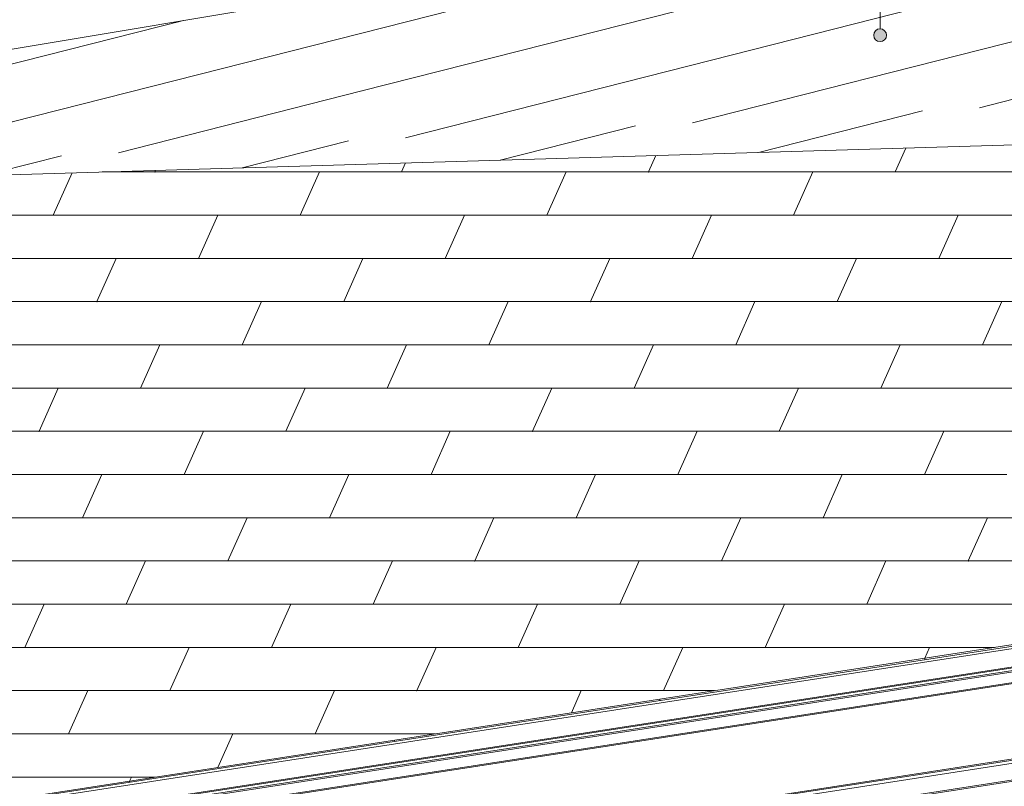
# Model space of a CAD drawing. Header units: millimetres. Extents: x -65 to 293624, y -1905 to 31061.
# Tile 232 of 256: x 117564 to 119874, y 23755 to 25554. Entities that reach past the tile are written whole.
import ezdxf

# ---------------------------------------------------------------- set-up
doc = ezdxf.new("R2010")
doc.units = ezdxf.units.MM
doc.header["$MEASUREMENT"] = 0
for name, color, linetype in [('00 Silt sein.AR', 7, 'Continuous'), ('1248 Vihmaveerennid.AR', 7, 'Continuous'), ('1263 Katusekate - plekk.AR', 7, 'Continuous')]:
    doc.layers.add(name, color=color, linetype=linetype)
doc.styles.add('GENERATED_STYLE_4', font='txt', dxfattribs={"width": 0.84})

# ---------------------------------------------------------------- blocks, each defined once
blk = doc.blocks.new('Section Element_1310_3', base_point=(20443.1, 12361.4))
at = {"layer": '1248 Vihmaveerennid.AR', "color": 7, "linetype": 'Continuous', "lineweight": 13}
blk.add_line((123378.7, 26457.7), (115398.9, 25126.6), dxfattribs=at)
blk = doc.blocks.new('Section Element_1415_3', base_point=(20443.1, 12361.4))
at = {"layer": '1263 Katusekate - plekk.AR', "linetype": 'Continuous', "lineweight": 0, "true_color": 0x000000}
h = blk.add_hatch(dxfattribs=at)
h.set_pattern_fill('Valtsplekk_1_0003', color=178, style=0, pattern_type=2)
h.set_pattern_definition([(14.25803, (89987.18, 24697.27), (534.76955, 0.00018), [])])
h.paths.add_polyline_path([(115398.9, 25126.6), (115443.3, 25127.9), (131031.9, 26506.4), (131031.9, 26839.3), (123332.5, 26450)])
h = blk.add_hatch(dxfattribs=at)
h.set_pattern_fill('Valtsplekk_1_0003', color=178, style=0, pattern_type=2)
h.set_pattern_definition([(15.77576, (89971.11, 25004.77), (-535.1869, 7.9876), [])])
h.paths.add_polyline_path([(115443.3, 25127.9), (115444, 25127.9), (131031.9, 26506.4), (131031.9, 26506.4)])
h = blk.add_hatch(dxfattribs=at)
h.set_pattern_fill('Valtsplekk_1_0003', color=178, style=0, pattern_type=2)
h.set_pattern_definition([(14.2581, (89987.18, 24697.27), (-534.76956, 2e-10), [])])
h.paths.add_polyline_path([(131031.9, 26506.4), (115444, 25127.9), (115856.9, 25140.1), (131031.9, 25933)])
h = blk.add_hatch(dxfattribs=at)
h.set_pattern_fill('Valtsplekk_1_0003', color=178, style=0, pattern_type=2)
h.set_pattern_definition([(14.25803, (89987.18, 24697.27), (534.76955, 0.0002), [])])
h.paths.add_polyline_path([(115398.9, 25126.6), (115399.2, 25126.6), (123374.1, 26452.1), (123332.5, 26450)])
blk = doc.blocks.new('Section Element_1428_3', base_point=(20443.1, 12361.4))
at = {"layer": '1248 Vihmaveerennid.AR', "color": 7, "linetype": 'Continuous', "lineweight": 13}
for p, q in [((107381.9, 22154), (129281.9, 25532.6)), ((107388.8, 22149.1), (129261.3, 25523.5)), ((107406.7, 22109.2), (129256.3, 25480)), ((107407, 22106.9), (129256.2, 25477.8)), ((107525.6, 22118.8), (129095.3, 25446.5)), ((107560.2, 22120.9), (129095.3, 25443.3)), ((107563.3, 22094.1), (129095.3, 25416)), ((107565.9, 22097.1), (129095.3, 25418.6)), ((107568, 21915.2), (129117.8, 25239.8)), ((107570.5, 21918.3), (129117.5, 25242.5)), ((115501.9, 23131.8), (129118.5, 25232.5)), ((115501.9, 23092.6), (129122.4, 25194)), ((115501.9, 23089.5), (129122.7, 25190.9))]:
    blk.add_line(p, q, dxfattribs=at)
blk = doc.blocks.new('*X1546', base_point=(20443.1, 12361.4))
at = {"layer": '1263 Katusekate - plekk.AR', "color": 7, "linetype": 'Continuous', "lineweight": 13}
for p, q in [((119643.1, 25252.4), (119618.1, 25196.5)), ((119056.4, 25235), (119039.2, 25196.5)), ((117883, 25200.2), (117881.4, 25196.5)), ((118469.7, 25217.6), (118460.3, 25196.5)), ((117687.5, 25194.4), (117643.1, 25095.1)), ((117758, 25196.5), (117881.4, 25196.5)), ((117758, 25196.5), (117881.4, 25196.5)), ((117881.4, 25196.5), (118653.3, 25196.5)), ((117881.4, 25196.5), (119039.2, 25196.5)), ((118267.3, 25196.5), (118222, 25095.1)), ((118653.3, 25196.5), (119039.2, 25196.5)), ((118846.2, 25196.5), (118801, 25095.1)), ((119039.2, 25196.5), (119811.1, 25196.5)), ((119039.2, 25196.5), (120197.1, 25196.5)), ((119425.2, 25196.5), (119379.9, 25095.1)), ((119811.1, 25196.5), (120197.1, 25196.5)), ((116678.2, 25095.1), (117836.1, 25095.1)), ((117836.1, 25095.1), (118993.9, 25095.1)), ((118029.1, 25095.1), (117983.8, 24993.7)), ((118608, 25095.1), (118562.7, 24993.7)), ((118993.9, 25095.1), (120151.8, 25095.1)), ((119186.9, 25095.1), (119141.6, 24993.7)), ((119765.8, 25095.1), (119720.6, 24993.7)), ((116825.9, 24993.7), (117597.8, 24993.7)), ((117790.8, 24993.7), (117404.8, 24993.7)), ((117597.8, 24993.7), (117790.8, 24993.7)), ((117790.8, 24993.7), (117745.5, 24892.3)), ((118562.7, 24993.7), (117790.8, 24993.7)), ((117790.8, 24993.7), (117983.8, 24993.7)), ((117983.8, 24993.7), (118755.7, 24993.7)), ((118369.7, 24993.7), (118324.4, 24892.3)), ((118948.7, 24993.7), (118562.7, 24993.7)), ((118755.7, 24993.7), (118948.7, 24993.7)), ((118948.7, 24993.7), (118903.4, 24892.3)), ((119720.6, 24993.7), (118948.7, 24993.7)), ((118948.7, 24993.7), (119141.6, 24993.7)), ((119141.6, 24993.7), (119913.5, 24993.7)), ((119527.6, 24993.7), (119482.3, 24892.3)), ((120106.5, 24993.7), (119720.6, 24993.7)), ((116587.7, 24892.3), (117745.5, 24892.3)), ((117359.6, 24892.3), (117745.5, 24892.3)), ((117745.5, 24892.3), (118517.4, 24892.3)), ((117745.5, 24892.3), (118903.4, 24892.3)), ((118131.5, 24892.3), (118086.2, 24790.9)), ((118517.4, 24892.3), (118903.4, 24892.3)), ((118710.4, 24892.3), (118665.1, 24790.9)), ((118903.4, 24892.3), (119675.3, 24892.3)), ((118903.4, 24892.3), (120061.2, 24892.3)), ((119289.3, 24892.3), (119244, 24790.9)), ((119675.3, 24892.3), (120061.2, 24892.3)), ((119868.3, 24892.3), (119823, 24790.9)), ((116542.4, 24790.9), (117700.2, 24790.9)), ((117700.2, 24790.9), (118858.1, 24790.9)), ((117893.2, 24790.9), (117847.9, 24689.5)), ((118472.1, 24790.9), (118426.8, 24689.5)), ((118858.1, 24790.9), (120015.9, 24790.9)), ((119051.1, 24790.9), (119005.8, 24689.5)), ((119630, 24790.9), (119584.7, 24689.5)), ((117654.9, 24689.5), (117269, 24689.5)), ((117462, 24689.5), (117654.9, 24689.5)), ((117654.9, 24689.5), (117609.7, 24588.1)), ((118426.8, 24689.5), (117654.9, 24689.5)), ((117654.9, 24689.5), (117847.9, 24689.5)), ((117847.9, 24689.5), (118619.8, 24689.5)), ((118233.9, 24689.5), (118188.6, 24588.1)), ((118812.8, 24689.5), (118426.8, 24689.5)), ((118619.8, 24689.5), (118812.8, 24689.5)), ((118812.8, 24689.5), (118767.5, 24588.1)), ((119584.7, 24689.5), (118812.8, 24689.5)), ((118812.8, 24689.5), (119005.8, 24689.5)), ((119005.8, 24689.5), (119777.7, 24689.5)), ((119391.7, 24689.5), (119346.4, 24588.1)), ((119970.7, 24689.5), (119584.7, 24689.5)), ((119777.7, 24689.5), (119970.7, 24689.5)), ((116451.8, 24588.1), (117609.7, 24588.1)), ((117223.7, 24588.1), (117609.7, 24588.1)), ((117609.7, 24588.1), (118381.6, 24588.1)), ((117609.7, 24588.1), (118767.5, 24588.1)), ((117995.6, 24588.1), (117950.3, 24486.7)), ((118381.6, 24588.1), (118767.5, 24588.1)), ((118574.5, 24588.1), (118529.3, 24486.7)), ((118767.5, 24588.1), (119539.4, 24588.1)), ((118767.5, 24588.1), (119925.4, 24588.1)), ((119153.5, 24588.1), (119108.2, 24486.7)), ((119539.4, 24588.1), (119925.4, 24588.1)), ((119732.4, 24588.1), (119687.1, 24486.7)), ((116406.5, 24486.7), (117564.4, 24486.7)), ((117564.4, 24486.7), (118722.2, 24486.7)), ((117757.4, 24486.7), (117712.1, 24385.3)), ((118336.3, 24486.7), (118291, 24385.3)), ((118722.2, 24486.7), (119880.1, 24486.7)), ((118915.2, 24486.7), (118869.9, 24385.3)), ((119494.1, 24486.7), (119448.9, 24385.3)), ((118291, 24385.3), (117519.1, 24385.3)), ((117519.1, 24385.3), (117712.1, 24385.3)), ((117712.1, 24385.3), (118484, 24385.3)), ((118098, 24385.3), (118052.7, 24283.9)), ((118677, 24385.3), (118291, 24385.3)), ((118484, 24385.3), (118677, 24385.3)), ((118677, 24385.3), (118631.7, 24283.9)), ((119448.9, 24385.3), (118677, 24385.3)), ((118677, 24385.3), (118869.9, 24385.3)), ((118869.9, 24385.3), (119641.8, 24385.3)), ((119255.9, 24385.3), (119210.6, 24283.9)), ((119834.8, 24385.3), (119448.9, 24385.3)), ((119641.8, 24385.3), (119834.8, 24385.3)), ((119834.8, 24385.3), (119789.5, 24283.9)), ((120606.7, 24385.3), (119834.8, 24385.3)), ((119834.8, 24385.3), (120027.8, 24385.3)), ((117473.8, 24283.9), (118245.7, 24283.9)), ((117473.8, 24283.9), (118631.7, 24283.9)), ((117859.8, 24283.9), (117814.5, 24182.5)), ((118245.7, 24283.9), (118631.7, 24283.9)), ((118438.7, 24283.9), (118393.4, 24182.5)), ((118631.7, 24283.9), (119403.6, 24283.9)), ((118631.7, 24283.9), (119789.5, 24283.9)), ((119017.6, 24283.9), (118972.3, 24182.5)), ((119403.6, 24283.9), (119789.5, 24283.9)), ((119596.6, 24283.9), (119551.3, 24182.5)), ((119789.5, 24283.9), (120561.4, 24283.9)), ((119789.5, 24283.9), (120947.4, 24283.9)), ((117428.5, 24182.5), (118586.4, 24182.5)), ((117621.5, 24182.5), (117576.2, 24081.1)), ((118200.4, 24182.5), (118155.1, 24081.1)), ((118586.4, 24182.5), (119744.2, 24182.5)), ((118779.4, 24182.5), (118734.1, 24081.1)), ((119358.3, 24182.5), (119313, 24081.1)), ((119744.2, 24182.5), (120507.2, 24182.5)), ((118155.1, 24081.1), (117383.2, 24081.1)), ((117383.2, 24081.1), (117576.2, 24081.1)), ((117576.2, 24081.1), (118348.1, 24081.1)), ((117962.2, 24081.1), (117916.9, 23979.7)), ((118541.1, 24081.1), (118155.1, 24081.1)), ((118348.1, 24081.1), (118541.1, 24081.1)), ((118541.1, 24081.1), (118495.8, 23979.7)), ((119313, 24081.1), (118541.1, 24081.1)), ((118541.1, 24081.1), (118734.1, 24081.1)), ((118734.1, 24081.1), (119506, 24081.1)), ((119120, 24081.1), (119074.7, 23979.7)), ((119699, 24081.1), (119313, 24081.1)), ((119506, 24081.1), (119699, 24081.1)), ((119699, 24081.1), (119687.7, 24055.9)), ((119851, 24081.1), (119699, 24081.1)), ((119699, 24081.1), (119851, 24081.1)), ((117338, 23979.7), (118109.9, 23979.7)), ((117338, 23979.7), (118495.8, 23979.7)), ((117723.9, 23979.7), (117678.6, 23878.3)), ((118109.9, 23979.7), (118495.8, 23979.7)), ((118302.8, 23979.7), (118257.6, 23878.3)), ((118495.8, 23979.7), (119194.7, 23979.7)), ((118495.8, 23979.7), (119194.7, 23979.7)), ((118881.8, 23979.7), (118858.6, 23927.8)), ((117292.7, 23878.3), (118450.5, 23878.3)), ((118064.6, 23878.3), (118029.5, 23799.7)), ((118450.5, 23878.3), (118538.4, 23878.3)), ((117882.2, 23776.9), (117247.4, 23776.9)), ((117440.4, 23776.9), (117882.2, 23776.9)), ((117826.3, 23776.9), (117822.2, 23767.7))]:
    blk.add_line(p, q, dxfattribs=at)
for p in [(117881.4, 25196.5), (117881.4, 25196.5), (117881.4, 25196.5), (117881.4, 25196.5), (119039.2, 25196.5), (119039.2, 25196.5), (119039.2, 25196.5), (119039.2, 25196.5), (117745.5, 24892.3), (117745.5, 24892.3), (117745.5, 24892.3), (117745.5, 24892.3), (118903.4, 24892.3), (118903.4, 24892.3), (118903.4, 24892.3), (118903.4, 24892.3), (117609.7, 24588.1), (117609.7, 24588.1), (117609.7, 24588.1), (117609.7, 24588.1), (118767.5, 24588.1), (118767.5, 24588.1), (118767.5, 24588.1), (118767.5, 24588.1), (118631.7, 24283.9), (118631.7, 24283.9), (118631.7, 24283.9), (118631.7, 24283.9), (119789.5, 24283.9), (119789.5, 24283.9), (119789.5, 24283.9), (119789.5, 24283.9), (118495.8, 23979.7), (118495.8, 23979.7), (118495.8, 23979.7), (118495.8, 23979.7)]:
    blk.add_point(p, dxfattribs=at)
blk = doc.blocks.new('*X1549', base_point=(20443.1, 12361.4))
at = {"layer": '1263 Katusekate - plekk.AR', "color": 7, "linetype": 'Continuous', "lineweight": 13}
for p, q in [((119687.7, 24055.9), (119687.7, 24052.5)), ((119065.9, 23959.8), (119065.9, 23956.5)), ((118444, 23863.7), (118444, 23860.6)), ((117822.2, 23767.7), (117822.2, 23764.7))]:
    blk.add_line(p, q, dxfattribs=at)
blk = doc.blocks.new('Section Element_1437_3', base_point=(20443.1, 12361.4))
at = {"layer": '1263 Katusekate - plekk.AR', "color": 7, "linetype": 'Continuous', "lineweight": 13}
for p, q in [((107381.9, 22154.5), (129281.9, 25538.3)), ((129281.9, 25538.3), (115644.7, 25133.8))]:
    blk.add_line(p, q, dxfattribs=at)
at = {"layer": '1263 Katusekate - plekk.AR', "lineweight": 0}
for name in ['*X1546', '*X1549']:
    blk.add_blockref(name, (20443.1, 12361.4), dxfattribs=at)
blk = doc.blocks.new('Section Element_1438_3', base_point=(20443.1, 12361.4))
at = {"layer": '1263 Katusekate - plekk.AR', "linetype": 'Continuous', "lineweight": 0, "true_color": 0x000000}
h = blk.add_hatch(dxfattribs=at)
h.set_pattern_fill('Valtsplekk_1_0003', color=178, style=0, pattern_type=2)
h.set_pattern_definition([(14.2581, (115644.65, 25129.05), (-534.7696, 0), [])])
h.paths.add_polyline_path([(115856.9, 25140.1), (118635.4, 25222.5), (127753.6, 25493), (129281.9, 25538.3), (129281.9, 25533.5), (129297, 25536), (129297.1, 25536), (129340.5, 25543.2), (129340.5, 25543.2), (129340.5, 25543.2), (129340.5, 25543.2), (129627.4, 25590.9), (129627.4, 25590.9), (130282.8, 25699.7), (130282.9, 25699.7), (130431.9, 25724.5), (130431.9, 25724.5), (131031.9, 25824.1), (131031.9, 25933)])
blk = doc.blocks.new('Label_21_3', base_point=(119582.9, 25517.2))
at = {"layer": '00 Silt sein.AR', "linetype": 'Continuous', "lineweight": 0, "true_color": 0x000000}
blk.add_hatch(color=178, dxfattribs=at).paths.add_polyline_path([(119567.9, 25517.2), (119569, 25511.5), (119572.3, 25506.6), (119577.1, 25503.4), (119582.9, 25502.2), (119588.6, 25503.4), (119593.5, 25506.6), (119596.7, 25511.5), (119597.9, 25517.2), (119596.7, 25523), (119593.5, 25527.8), (119588.6, 25531.1), (119582.9, 25532.2), (119577.1, 25531.1), (119572.3, 25527.8), (119569, 25523)])
at = {"layer": '00 Silt sein.AR', "color": 7, "linetype": 'Continuous', "lineweight": 13}
for p, q in [((119582.9, 27380.3), (118582.9, 27380.3)), ((119582.9, 25532.2), (119582.9, 27380.3))]:
    blk.add_line(p, q, dxfattribs=at)
at = {"layer": '00 Silt sein.AR', "color": 7, "linetype": 'Continuous', "lineweight": 13, "flags": 128}
blk.add_lwpolyline([(118582.9, 27380.3, 1), (118190.4, 27380.3, 1)], format="xyb", close=True, dxfattribs=at)
at = {"layer": '00 Silt sein.AR', "color": 7, "linetype": 'Continuous', "lineweight": 13}
blk.add_circle((119582.9, 25517.2), 15, dxfattribs=at)
at = {"layer": '00 Silt sein.AR', "color": 7, "lineweight": 13, "insert": (118386.7, 27440.3), "char_height": 120, "attachment_point": 2, "style": 'GENERATED_STYLE_4'}
blk.add_mtext('\\A1;{\\pqc;\\pt0,20000;\\fArial|b0|i0|c0|p34;M09 \\fArial|b0|i0|c0|p34;\\A1{\\H.66x;\\S^  ;}\\fArial|b0|i0|c0|p34;\\fArial|b0|i0|c0|p34;\\A1{\\H.66x;\\S^  ;}\\fArial|b0|i0|c0|p34;\\fArial|b0|i0|c0|p34;\\fArial|b0|i0|c0|p34;\\fArial|b0|i0|c0|p34;\\fArial|b0|i0|c0|p34;\\fArial|b0|i0|c0|p34;\\fArial|b0|i0|c0|p34;\\fArial|b0|i0|c0|p34;\\fArial|b0|i0|c0|p34;\\fArial|b0|i0|c0|p34;\\fArial|b0|i0|c0|p34;\\fArial|b0|i0|c0|p34;\\fArial|b0|i0|c0|p34;\\fArial|b0|i0|c0|p34;\\fArial|b0|i0|c0|p34;\\fArial|b0|i0|c0|p34;\\fArial|b0|i0|c0|p34;\\fArial|b0|i0|c0|p34;\\fArial|b0|i0|c0|p34;\\fArial|b0|i0|c0|p34;\\fArial|b0|i0|c0|p34;\\fArial|b0|i0|c0|p34;\\fArial|b0|i0|c0|p34;\\fArial|b0|i0|c0|p34;\\fArial|b0|i0|c0|p34;\\fArial|b0|i0|c0|p34;\\fArial|b0|i0|c0|p34;\\fArial|b0|i0|c0|p34;\\fArial|b0|i0|c0|p34;\\fArial|b0|i0|c0|p34;\\fArial|b0|i0|c0|p34;\\fArial|b0|i0|c0|p34;\\fArial|b0|i0|c0|p34;\\fArial|b0|i0|c0|p34;\\fArial|b0|i0|c0|p34;\\fArial|b0|i0|c0|p34;\\fArial|b0|i0|c0|p34;\\fArial|b0|i0|c0|p34;\\fArial|b0|i0|c0|p34;\\fArial|b0|i0|c0|p34;\\fArial|b0|i0|c0|p34;\\fArial|b0|i0|c0|p34;\\fArial|b0|i0|c0|p34;\\fArial|b0|i0|c0|p34;}', dxfattribs=at)

msp = doc.modelspace()

# ---------------------------------------------------------------- block references
at = {"layer": '00 Silt sein.AR', "color": 7, "linetype": 'Continuous', "lineweight": 13}
msp.add_blockref('Label_21_3', (119582.9, 25517.2), dxfattribs=at)
at = {"layer": '1248 Vihmaveerennid.AR', "lineweight": 0}
for name in ['Section Element_1310_3', 'Section Element_1428_3']:
    msp.add_blockref(name, (20443.1, 12361.4), dxfattribs=at)
at = {"layer": '1263 Katusekate - plekk.AR', "lineweight": 0}
for name in ['Section Element_1415_3', 'Section Element_1438_3', 'Section Element_1437_3']:
    msp.add_blockref(name, (20443.1, 12361.4), dxfattribs=at)

doc.saveas('drawing.dxf')
